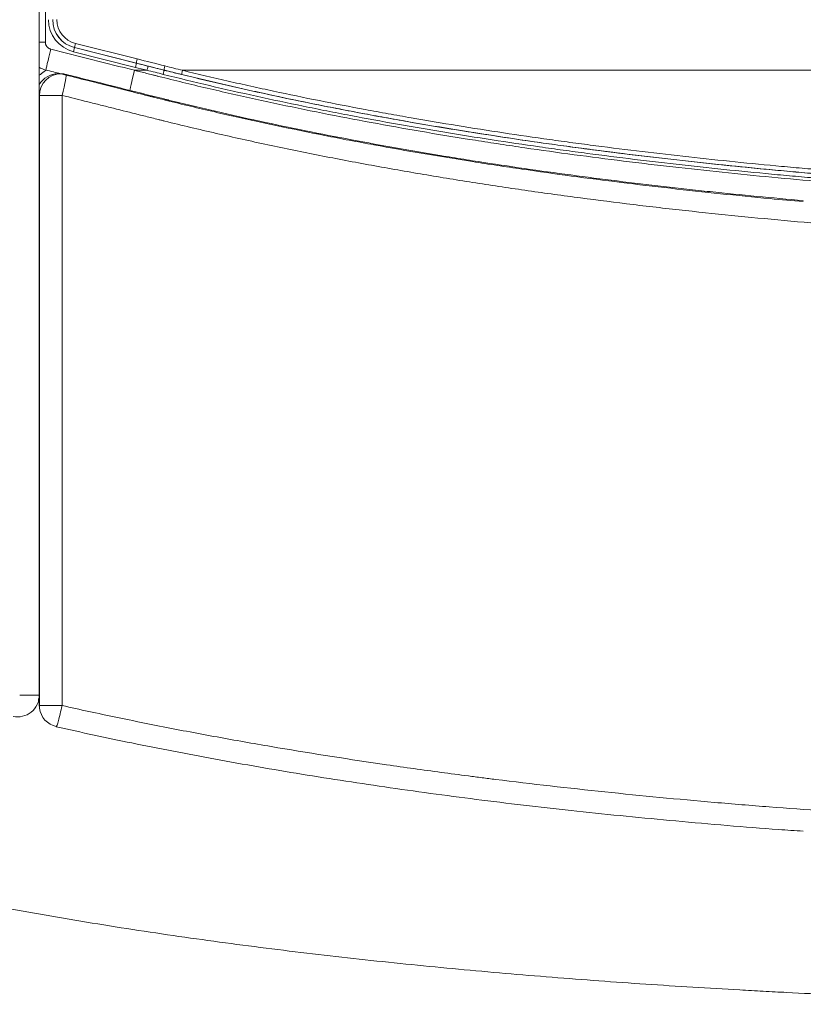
# Model space of a CAD drawing. Header units: millimetres. Extents: x 0 to 594, y 0 to 420.
# Tile 75 of 256: x 135 to 162, y 278 to 312. Entities that reach past the tile are written whole.
import ezdxf

# ---------------------------------------------------------------- set-up
doc = ezdxf.new("R2010")
doc.units = ezdxf.units.MM
doc.layers.add('1', color=7, linetype='Continuous', true_color=0xffffff)
doc.styles.add('Arial', font='txt')
doc.dimstyles.get("Standard").update_dxf_attribs({"dimtxt": 0.18, "dimasz": 0.18, "dimexe": 0.18, "dimexo": 0.0625, "dimgap": 0.09, "dimtad": 0, "dimtih": 1, "dimtoh": 1, "dimdec": 4, "dimzin": 0, "dimdsep": 46, "dimtxsty": 'Standard', "dimcen": 0.09, "dimadec": 0, "dimazin": 0, "dimtfac": 1, "dimtdec": 4, "dimtofl": 0, "dimtmove": 0, "dimatfit": 3, "dimfxl": 0, "dimtolj": 1, "dimtzin": 0, "dimarcsym": 0})

# ---------------------------------------------------------------- blocks, each defined once
blk = doc.blocks.new('_U9')
at = {"layer": '1', "color": 18, "lineweight": 18}
for p, q in [((135.924, 328.686), (181.306, 328.686)), ((179.306, 328.686), (179.306, 250.838)), ((170.922, 289.963), (181.306, 289.963)), ((179.306, 250.838), (184.306, 250.838))]:
    blk.add_line(p, q, dxfattribs=at)
at = {"layer": '1', "color": 18}
for points in [[(179.306, 328.686), (180.244, 325.186), (178.368, 325.186)], [(179.306, 289.963), (178.368, 293.463), (180.244, 293.463)]]:
    blk.add_solid(points, dxfattribs=at)
at = {"layer": '1', "color": 18, "linetype": 'Continuous', "lineweight": 13, "char_height": 3.5, "attachment_point": 7, "line_spacing_factor": 1.047437, "style": 'Arial'}
for s, insert in [('\\fArial|b0|i0;\\W1.0000;0.8', (185.991, 248.203)), ('\\fArial|b0|i0;\\W1.0000;FWD LIFT POINTS', (185.991, 241.14))]:
    blk.add_mtext(s, dxfattribs=dict(at, insert=insert))

msp = doc.modelspace()

# ---------------------------------------------------------------- linework, layer by layer
at = {"layer": '1', "color": 155, "linetype": 'Continuous', "lineweight": 18}
for p, q in [((135.282, 289.014), (135.282, 332.446)), ((136.038, 310.609), (135.932, 310.609))]:
    msp.add_line(p, q, dxfattribs=at)
at = {"layer": '1', "color": 155, "linetype": 'Continuous', "lineweight": 13}
for p, q in [((135.494, 324.472), (135.494, 311.706)), ((135.282, 311.706), (135.494, 311.706)), ((136.538, 311.666), (138.686, 311.124)), ((138.619, 310.832), (136.47, 311.374)), ((136.505, 311.521), (136.503, 311.52)), ((136.503, 311.52), (138.652, 310.977)), ((138.653, 310.978), (136.505, 311.521)), ((138.653, 310.978), (138.652, 310.977)), ((139.022, 310.73), (138.59, 310.73)), ((139.614, 310.736), (139.613, 310.735)), ((188.303, 310.73), (140.259, 310.73)), ((135.289, 309.859), (135.282, 309.859)), ((135.289, 288.657), (135.289, 309.859)), ((136.073, 309.859), (135.289, 309.859)), ((136.073, 309.859), (136.073, 288.657)), ((135.282, 289.014), (134.603, 289.014)), ((136.073, 288.657), (135.289, 288.657))]:
    msp.add_line(p, q, dxfattribs=at)
at = {"layer": '1', "color": 155, "linetype": 'Continuous', "lineweight": 18}
for centre, start, end in [((135.932, 309.859), 90, 150.0778), ((136.038, 309.859), 75.8968, 90), ((134.532, 289.014), 257.7808, 0), ((136.038, 288.657), 186.4592, 257.412)]:
    msp.add_arc(centre, 0.75, start, end, dxfattribs=at)
at = {"layer": '1', "color": 155, "linetype": 'Continuous', "lineweight": 13}
for centre, major_axis, ratio, start_param, end_param in [((136.754, 312.49), (-1.016, -0.544), 0.998101, 5.79232, 7.114019), ((136.75, 312.49), (-0.879, -0.482), 0.997679, 5.781844, 7.103543), ((136.751, 312.49), (-0.891, -0.458), 0.998522, 5.808808, 7.130507), ((136.748, 312.49), (-0.751, -0.402), 0.998101, 5.79232, 7.114019), ((136.541, 311.666), (-0.037, -0.145), 0.022588, 4.718093, 6.24827), ((135.7, 311.464), (-0.184, -0.727), 0.022588, 4.718093, 6.230812), ((136.466, 311.374), (0.037, 0.145), 0.022588, 4.718093, 6.24827), ((138.616, 310.832), (0.037, 0.145), 0.022588, 4.718093, 6.24827), ((138.689, 311.124), (-0.037, -0.145), 0.022588, 4.718093, 6.24827), ((138.607, 310.73), (0.184, 0.727), 0.022588, 1.576501, 3.089219), ((139.019, 310.73), (0.037, 0.145), 0.022587, 4.718097, 6.24827), ((139.577, 310.589), (0.036, 0.146), 0.022599, 4.718051, 6.24827), ((139.65, 310.881), (-0.036, -0.146), 0.022599, 4.718051, 6.24827), ((140.262, 310.73), (-0.036, -0.146), 0.02263, 4.717923, 6.24827), ((135.932, 309.859), (0, -0.75), 0.99889, 3.141612, 4.19208), ((136.038, 309.859), (0, -0.75), 0.99889, 3.141612, 4.712389), ((136.038, 309.859), (-0.183, -0.727), 0.04569, 1.582275, 3.153071), ((136.038, 288.657), (-0.745, -0.084), 0.922244, 6.161036, 6.283189), ((136.038, 288.657), (0.163, 0.732), 0.045977, 3.140478, 4.722655)]:
    msp.add_ellipse(centre, major_axis=major_axis, ratio=ratio, start_param=start_param, end_param=end_param, dxfattribs=at)
for points, knots in [([(135.494, 311.706), (135.494, 311.699), (135.494, 311.685), (135.497, 311.665), (135.501, 311.645), (135.505, 311.631), (135.508, 311.623), (135.508, 311.621), (135.51, 311.618), (135.511, 311.613), (135.513, 311.609), (135.518, 311.599), (135.524, 311.587), (135.534, 311.569), (135.542, 311.558), (135.547, 311.551), (135.549, 311.55), (135.551, 311.547), (135.554, 311.543), (135.557, 311.539), (135.564, 311.532), (135.574, 311.522), (135.59, 311.509), (135.601, 311.501), (135.61, 311.495), (135.613, 311.493), (135.619, 311.49), (135.622, 311.488), (135.631, 311.483), (135.643, 311.477), (135.662, 311.47), (135.676, 311.466), (135.682, 311.464)], [0, 0, 0, 0, 0.0625, 0.125, 0.1875, 0.25, 0.25, 0.265625, 0.265625, 0.28125, 0.3125, 0.3125, 0.375, 0.4375, 0.5, 0.5, 0.515625, 0.515625, 0.53125, 0.5625, 0.5625, 0.625, 0.6875, 0.75, 0.75, 0.78125, 0.78125, 0.8125, 0.8125, 0.875, 0.9375, 1, 1, 1, 1]), ([(135.682, 311.464), (136.167, 311.342), (136.652, 311.219), (137.621, 310.974), (138.105, 310.852), (138.59, 310.73)], [0, 0, 0, 0, 0.500046, 0.500046, 1, 1, 1, 1]), ([(135.515, 310.738), (135.489, 310.745), (135.462, 310.753), (135.41, 310.771), (135.359, 310.791), (135.31, 310.815), (135.283, 310.829), (135.281, 310.831), (135.278, 310.832)], [0, 0, 0, 0, 0.322581, 0.322581, 0.645161, 0.967742, 0.967742, 1, 1, 1, 1]), ([(135.515, 310.738), (135.493, 310.721), (135.47, 310.703), (135.393, 310.642), (135.337, 310.599), (135.282, 310.556)], [0, 0, 0, 0, 0.288943, 0.288943, 1, 1, 1, 1]), ([(138.59, 310.73), (138.73, 310.694), (138.939, 310.642), (139.184, 310.58), (139.306, 310.549), (139.358, 310.536), (139.393, 310.527), (139.41, 310.522), (139.707, 310.448), (139.987, 310.378), (140.826, 310.174), (141.387, 310.042), (142.51, 309.787), (143.072, 309.664), (144.198, 309.425), (144.762, 309.31), (145.891, 309.087), (146.456, 308.98), (147.588, 308.772), (148.155, 308.672), (149.29, 308.479), (149.859, 308.386), (150.712, 308.252), (151.139, 308.186), (151.566, 308.122), (151.851, 308.079), (151.994, 308.058), (152.706, 307.954), (153.277, 307.875), (154.419, 307.721), (154.99, 307.647), (155.848, 307.541), (156.134, 307.507), (156.706, 307.439), (156.992, 307.405), (157.851, 307.308), (158.424, 307.246), (159.57, 307.127), (160.143, 307.07), (161.29, 306.962), (161.864, 306.91), (163.586, 306.764), (164.735, 306.676), (165.884, 306.597)], [0, 0, 0, 0, 0.015625, 0.023437, 0.027344, 0.029297, 0.029297, 0.03125, 0.03125, 0.0625, 0.0625, 0.125, 0.125, 0.1875, 0.1875, 0.25, 0.25, 0.3125, 0.3125, 0.375, 0.375, 0.4375, 0.4375, 0.46875, 0.484375, 0.484375, 0.5, 0.5, 0.5625, 0.5625, 0.625, 0.625, 0.65625, 0.65625, 0.6875, 0.6875, 0.75, 0.75, 0.8125, 0.8125, 0.875, 0.875, 1, 1, 1, 1]), ([(139.613, 310.735), (139.618, 310.734), (139.622, 310.732), (139.63, 310.73), (139.643, 310.727), (139.672, 310.72), (139.731, 310.705), (139.849, 310.676), (140.084, 310.618), (140.555, 310.502), (141.499, 310.277), (142.31, 310.093), (143.393, 309.855), (143.935, 309.74), (144.75, 309.573), (145.021, 309.519), (145.429, 309.438), (145.565, 309.411), (145.838, 309.359), (145.974, 309.332), (147.199, 309.098), (148.29, 308.904), (150.477, 308.543), (151.573, 308.375), (152.945, 308.179), (153.22, 308.141), (153.632, 308.084), (153.769, 308.066), (154.044, 308.029), (154.731, 307.937), (155.418, 307.85), (157.069, 307.65), (158.171, 307.527), (159.825, 307.358), (160.376, 307.304), (161.204, 307.227), (161.48, 307.201), (162.033, 307.152), (162.309, 307.128), (163.138, 307.058), (163.966, 306.991), (164.934, 306.919), (165.418, 306.885), (165.66, 306.868), (165.781, 306.86), (165.841, 306.856), (165.867, 306.854), (165.884, 306.853), (165.893, 306.852), (165.902, 306.851)], [0, 0, 0, 0, 0.000488, 0.000488, 0.000977, 0.001953, 0.003906, 0.007813, 0.015625, 0.03125, 0.0625, 0.125, 0.125, 0.1875, 0.1875, 0.21875, 0.21875, 0.234375, 0.234375, 0.25, 0.25, 0.375, 0.375, 0.5, 0.5, 0.53125, 0.53125, 0.546875, 0.546875, 0.5625, 0.625, 0.625, 0.75, 0.75, 0.8125, 0.8125, 0.84375, 0.84375, 0.875, 0.875, 0.9375, 0.96875, 0.984375, 0.992187, 0.996094, 0.998047, 0.999023, 0.999023, 1, 1, 1, 1]), ([(140.259, 310.73), (140.784, 310.601), (141.573, 310.414), (142.364, 310.236), (142.76, 310.148), (142.892, 310.119), (143.156, 310.061), (143.817, 309.919), (144.478, 309.781), (145.538, 309.569), (146.069, 309.466), (146.733, 309.342), (146.866, 309.317), (147.132, 309.268), (147.531, 309.195), (148.463, 309.03), (149.796, 308.805), (150.864, 308.638), (151.933, 308.476), (152.468, 308.399), (153.137, 308.305), (153.271, 308.286), (153.539, 308.249), (153.673, 308.231), (154.075, 308.177), (154.879, 308.07), (156.22, 307.903), (157.294, 307.779), (158.368, 307.66), (158.906, 307.603), (159.982, 307.494), (160.654, 307.429), (161.327, 307.367), (161.597, 307.343), (161.731, 307.331), (162.135, 307.295), (163.482, 307.179), (164.83, 307.076), (165.909, 307.002)], [0, 0, 0, 0, 0.0625, 0.09375, 0.09375, 0.109375, 0.109375, 0.125, 0.1875, 0.1875, 0.25, 0.25, 0.265625, 0.265625, 0.28125, 0.3125, 0.375, 0.4375, 0.4375, 0.5, 0.5, 0.515625, 0.515625, 0.53125, 0.53125, 0.5625, 0.625, 0.6875, 0.6875, 0.75, 0.75, 0.8125, 0.828125, 0.828125, 0.84375, 0.84375, 0.875, 1, 1, 1, 1]), ([(138.423, 310.004), (137.939, 310.126), (137.454, 310.249), (136.677, 310.445), (136.385, 310.518), (136.094, 310.592)], [0, 0, 0, 0, 0.624143, 0.624143, 1, 1, 1, 1]), ([(165.895, 306.702), (164.788, 306.778), (163.681, 306.862), (162.298, 306.979), (162.022, 307.003), (161.469, 307.052), (160.64, 307.128), (159.812, 307.209), (158.156, 307.378), (157.053, 307.501), (155.401, 307.702), (154.85, 307.772), (154.163, 307.862), (154.025, 307.881), (153.75, 307.917), (153.613, 307.936), (153.2, 307.993), (152.925, 308.031), (151.552, 308.227), (150.455, 308.395), (148.266, 308.757), (147.173, 308.951), (145.947, 309.185), (145.811, 309.212), (145.538, 309.265), (145.402, 309.291), (144.994, 309.372), (144.722, 309.427), (143.906, 309.594), (143.363, 309.709), (141.738, 310.066), (140.657, 310.319), (139.58, 310.589)], [0, 0, 0, 0, 0.125, 0.125, 0.15625, 0.15625, 0.1875, 0.25, 0.25, 0.375, 0.375, 0.4375, 0.4375, 0.453125, 0.453125, 0.46875, 0.46875, 0.5, 0.5, 0.625, 0.625, 0.75, 0.75, 0.765625, 0.765625, 0.78125, 0.78125, 0.8125, 0.8125, 0.875, 0.875, 1, 1, 1, 1]), ([(165.902, 306.853), (165.868, 306.855), (165.834, 306.857), (165.767, 306.862), (165.666, 306.869), (165.429, 306.885), (164.957, 306.919), (164.012, 306.989), (162.933, 307.076), (162.125, 307.146), (161.72, 307.181), (161.585, 307.193), (161.316, 307.218), (160.642, 307.28), (159.969, 307.345), (158.892, 307.454), (158.354, 307.511), (157.278, 307.63), (156.203, 307.754), (155.129, 307.888), (154.324, 307.993), (154.056, 308.028), (153.654, 308.083), (153.52, 308.101), (153.252, 308.138), (153.118, 308.156), (152.448, 308.25), (151.912, 308.328), (150.842, 308.49), (149.773, 308.658), (148.439, 308.883), (147.506, 309.048), (147.107, 309.121), (146.841, 309.17), (146.708, 309.195), (146.043, 309.319), (145.511, 309.422), (144.45, 309.635), (143.788, 309.772), (143.127, 309.915), (142.862, 309.973), (142.73, 310.002), (142.334, 310.09), (141.542, 310.268), (140.752, 310.456), (140.227, 310.584)], [0, 0, 0, 0, 0.003906, 0.003906, 0.007813, 0.015625, 0.03125, 0.0625, 0.125, 0.15625, 0.15625, 0.171875, 0.171875, 0.1875, 0.25, 0.25, 0.3125, 0.3125, 0.375, 0.4375, 0.4375, 0.46875, 0.46875, 0.484375, 0.484375, 0.5, 0.5, 0.5625, 0.5625, 0.625, 0.6875, 0.71875, 0.734375, 0.734375, 0.75, 0.75, 0.8125, 0.8125, 0.875, 0.890625, 0.890625, 0.90625, 0.90625, 0.9375, 1, 1, 1, 1]), ([(161.808, 306.166), (161.425, 306.2), (161.042, 306.235), (160.083, 306.325), (159.507, 306.382), (158.357, 306.502), (157.782, 306.564), (156.632, 306.695), (156.057, 306.763), (154.909, 306.905), (154.335, 306.979), (153.188, 307.133), (152.615, 307.213), (151.899, 307.318), (151.755, 307.339), (151.469, 307.381), (151.04, 307.446), (150.611, 307.512), (149.753, 307.647), (149.182, 307.741), (148.041, 307.935), (147.186, 308.086), (146.332, 308.245), (145.905, 308.326), (145.763, 308.354), (145.479, 308.409), (145.337, 308.436), (144.627, 308.576), (144.06, 308.692), (142.927, 308.932), (142.362, 309.056), (141.234, 309.313), (140.67, 309.445), (139.827, 309.651), (139.546, 309.72), (139.248, 309.796), (139.23, 309.8), (139.195, 309.809), (139.142, 309.822), (139.02, 309.853), (138.774, 309.915), (138.563, 309.968), (138.423, 310.004)], [0, 0, 0, 0, 0.048647, 0.048647, 0.121828, 0.121828, 0.195009, 0.195009, 0.26819, 0.26819, 0.341371, 0.341371, 0.414552, 0.414552, 0.432847, 0.432847, 0.451143, 0.487733, 0.487733, 0.560914, 0.560914, 0.634095, 0.670686, 0.670686, 0.688981, 0.688981, 0.707276, 0.707276, 0.780457, 0.780457, 0.853638, 0.853638, 0.926819, 0.926819, 0.96341, 0.96341, 0.965696, 0.965696, 0.967983, 0.972557, 0.981705, 1, 1, 1, 1]), ([(165.041, 305.195), (164.43, 305.239), (163.82, 305.285), (162.599, 305.384), (161.989, 305.435), (160.769, 305.545), (160.159, 305.603), (158.941, 305.724), (158.332, 305.788), (157.571, 305.871), (157.418, 305.888), (157.114, 305.923), (156.658, 305.975), (156.202, 306.028), (155.29, 306.138), (154.683, 306.215), (153.469, 306.375), (152.863, 306.458), (151.652, 306.632), (151.047, 306.722), (150.14, 306.864), (149.838, 306.912), (149.234, 307.01), (148.932, 307.06), (148.028, 307.213), (147.425, 307.319), (146.221, 307.539), (145.62, 307.653), (144.419, 307.891), (143.82, 308.014), (142.921, 308.205), (142.622, 308.27), (142.023, 308.402), (141.725, 308.47), (140.829, 308.675), (140.233, 308.817), (139.62, 308.969), (139.601, 308.973), (139.564, 308.982), (139.545, 308.987), (139.49, 309.001), (139.453, 309.01), (139.341, 309.038), (139.267, 309.057), (139.044, 309.113), (138.895, 309.15), (138.45, 309.262), (138.153, 309.336), (137.707, 309.448), (137.559, 309.486), (137.262, 309.56), (136.816, 309.672), (136.37, 309.784), (136.073, 309.859)], [0, 0, 0, 0, 0.0625, 0.0625, 0.125, 0.125, 0.1875, 0.1875, 0.25, 0.25, 0.265625, 0.265625, 0.28125, 0.3125, 0.3125, 0.375, 0.375, 0.4375, 0.4375, 0.5, 0.5, 0.53125, 0.53125, 0.5625, 0.5625, 0.625, 0.625, 0.6875, 0.6875, 0.75, 0.75, 0.78125, 0.78125, 0.8125, 0.8125, 0.875, 0.875, 0.876953, 0.876953, 0.878906, 0.878906, 0.882812, 0.882812, 0.890625, 0.890625, 0.90625, 0.90625, 0.9375, 0.9375, 0.953125, 0.953125, 0.96875, 1, 1, 1, 1]), ([(135.258, 288.906), (135.26, 288.894), (135.261, 288.883), (135.272, 288.804), (135.28, 288.733), (135.289, 288.657)], [0, 0, 0, 0, 0.150518, 0.150518, 1, 1, 1, 1]), ([(136.073, 288.657), (136.695, 288.519), (137.318, 288.384), (138.564, 288.124), (139.188, 287.998), (140.438, 287.754), (141.063, 287.637), (142.315, 287.409), (142.942, 287.299), (144.825, 286.981), (146.082, 286.784), (147.972, 286.509), (148.602, 286.421), (149.549, 286.294), (150.022, 286.231), (150.496, 286.171), (150.812, 286.13), (150.97, 286.111), (152.392, 285.934), (153.657, 285.79), (156.19, 285.525), (157.457, 285.404), (159.36, 285.239), (159.994, 285.187), (161.263, 285.088), (161.898, 285.041), (163.168, 284.952), (163.803, 284.91), (165.074, 284.83), (165.71, 284.793), (166.346, 284.758)], [0, 0, 0, 0, 0.0625, 0.0625, 0.125, 0.125, 0.1875, 0.1875, 0.25, 0.25, 0.375, 0.375, 0.4375, 0.4375, 0.46875, 0.484375, 0.484375, 0.5, 0.5, 0.625, 0.625, 0.75, 0.75, 0.8125, 0.8125, 0.875, 0.875, 0.9375, 0.9375, 1, 1, 1, 1])]:
    msp.add_open_spline(points, degree=3, knots=knots, dxfattribs=at)
for points in [[(138.652, 310.977), (138.787, 310.943), (138.921, 310.909), (139.056, 310.875)], [(139.614, 310.736), (139.293, 310.816), (138.973, 310.897), (138.653, 310.978)], [(138.686, 311.124), (139.006, 311.043), (139.326, 310.961), (139.647, 310.881)], [(136.027, 310.609), (135.857, 310.652), (135.686, 310.695), (135.515, 310.738)], [(139.022, 310.73), (138.888, 310.764), (138.753, 310.798), (138.619, 310.832)], [(139.58, 310.589), (139.394, 310.636), (139.208, 310.683), (139.022, 310.73)], [(139.056, 310.875), (139.242, 310.828), (139.427, 310.781), (139.613, 310.735)], [(140.227, 310.584), (140.022, 310.634), (139.818, 310.685), (139.614, 310.736)], [(139.647, 310.881), (139.851, 310.83), (140.055, 310.78), (140.259, 310.73)]]:
    msp.add_open_spline(points, degree=3, dxfattribs=at)
at = {"layer": '1', "color": 155, "linetype": 'Continuous', "lineweight": 18}
for points, knots in [([(136.22, 310.586), (136.746, 310.454), (137.271, 310.322), (138.06, 310.124), (138.323, 310.058), (138.717, 309.959), (138.848, 309.926), (139.111, 309.86), (139.243, 309.827), (139.44, 309.778), (139.505, 309.761), (139.604, 309.737), (139.637, 309.728), (139.686, 309.716), (139.703, 309.712), (139.727, 309.706), (139.735, 309.704), (139.752, 309.7), (139.892, 309.665), (140.295, 309.566), (140.69, 309.472), (141.217, 309.348), (141.481, 309.287), (141.878, 309.196), (142.076, 309.152), (142.274, 309.107), (142.407, 309.078), (142.473, 309.063), (143.068, 308.932), (143.598, 308.819), (144.659, 308.6), (145.19, 308.495), (146.253, 308.29), (146.786, 308.191), (147.851, 307.999), (148.384, 307.907), (149.185, 307.772), (149.452, 307.728), (149.986, 307.642), (150.253, 307.6), (151.055, 307.475), (151.59, 307.394), (152.662, 307.239), (153.198, 307.164), (154.271, 307.02), (154.808, 306.951), (155.882, 306.817), (156.42, 306.753), (157.093, 306.676), (157.228, 306.661), (157.497, 306.63), (157.631, 306.615), (158.035, 306.571), (158.305, 306.542), (159.113, 306.457), (160.191, 306.348), (161.27, 306.249), (161.809, 306.202)], [0, 0, 0, 0, 0.0625, 0.0625, 0.09375, 0.09375, 0.109375, 0.109375, 0.125, 0.125, 0.132813, 0.132813, 0.136719, 0.136719, 0.138672, 0.138672, 0.139648, 0.139648, 0.140625, 0.15625, 0.1875, 0.1875, 0.21875, 0.21875, 0.234375, 0.242188, 0.242188, 0.25, 0.25, 0.3125, 0.3125, 0.375, 0.375, 0.4375, 0.4375, 0.5, 0.5, 0.53125, 0.53125, 0.5625, 0.5625, 0.625, 0.625, 0.6875, 0.6875, 0.75, 0.75, 0.8125, 0.8125, 0.828125, 0.828125, 0.84375, 0.84375, 0.875, 0.875, 0.9375, 1, 1, 1, 1]), ([(135.254, 288.875), (135.255, 288.868), (135.267, 288.787), (135.28, 288.692), (135.292, 288.579), (135.293, 288.57)], [0, 0, 0, 0, 0.070686, 0.933981, 1, 1, 1, 1]), ([(135.874, 287.922), (136.746, 287.725), (138.584, 287.329), (141.423, 286.78), (144.414, 286.262), (147.499, 285.788), (150.687, 285.359), (153.991, 284.974), (157.426, 284.636), (160.046, 284.411), (161.524, 284.311), (161.809, 284.293)], [0, 0, 0, 0, 0.102365, 0.215171, 0.330857, 0.449778, 0.572344, 0.699044, 0.83047, 0.967358, 1, 1, 1, 1]), ([(172.674, 278.278), (172.401, 278.284), (172.128, 278.291), (171.583, 278.305), (170.765, 278.325), (169.948, 278.348), (168.313, 278.397), (167.223, 278.433), (165.045, 278.514), (163.956, 278.56), (162.323, 278.635), (161.779, 278.662), (160.963, 278.703), (160.691, 278.718), (160.147, 278.747), (159.875, 278.762), (158.515, 278.838), (157.428, 278.905), (155.799, 279.015), (155.256, 279.054), (154.171, 279.133), (153.629, 279.175), (152.002, 279.305), (150.918, 279.398), (148.754, 279.6), (147.672, 279.709), (146.053, 279.885), (145.513, 279.946), (144.435, 280.072), (143.896, 280.137), (142.281, 280.339), (141.206, 280.484), (139.597, 280.716), (139.061, 280.796), (137.99, 280.961), (137.455, 281.046), (136.386, 281.222), (135.853, 281.313), (134.787, 281.501), (134.255, 281.597), (133.457, 281.747), (133.192, 281.798), (132.661, 281.9), (132.396, 281.952), (131.601, 282.111), (131.072, 282.22), (130.015, 282.445), (129.488, 282.561), (128.435, 282.799), (127.909, 282.921), (127.122, 283.11), (126.86, 283.174), (126.337, 283.303), (126.075, 283.369), (125.553, 283.502), (125.292, 283.569), (124.771, 283.706), (124.511, 283.775), (123.991, 283.916), (123.731, 283.987), (123.212, 284.131), (122.953, 284.204), (122.435, 284.352), (122.177, 284.427), (121.661, 284.579), (121.403, 284.656), (121.145, 284.734)], [0, 0, 0, 0, 0.015625, 0.015625, 0.03125, 0.0625, 0.0625, 0.125, 0.125, 0.1875, 0.1875, 0.21875, 0.21875, 0.234375, 0.234375, 0.25, 0.25, 0.3125, 0.3125, 0.34375, 0.34375, 0.375, 0.375, 0.4375, 0.4375, 0.5, 0.5, 0.53125, 0.53125, 0.5625, 0.5625, 0.625, 0.625, 0.65625, 0.65625, 0.6875, 0.6875, 0.71875, 0.71875, 0.75, 0.75, 0.765625, 0.765625, 0.78125, 0.78125, 0.8125, 0.8125, 0.84375, 0.84375, 0.875, 0.875, 0.890625, 0.890625, 0.90625, 0.90625, 0.921875, 0.921875, 0.9375, 0.9375, 0.953125, 0.953125, 0.96875, 0.96875, 0.984375, 0.984375, 1, 1, 1, 1])]:
    msp.add_open_spline(points, degree=3, knots=knots, dxfattribs=at)

# ---------------------------------------------------------------- dimensions: what is measured, and where the dimension line sits
at = {"layer": '1', "color": 18, "linetype": 'Continuous', "lineweight": 13}
dim = msp.add_linear_dim(base=(179.306, 289.963), p1=(135.924, 328.686), p2=(170.922, 289.963), angle=90, text=' <> \\P\\fArial|b0|i0;\\C18;{\\H1.00x;\\fArial|b0|i0;FWD LIFT POINTS\\fArial|b0|i0;}\\C18;', dimstyle='Standard', override={"dimtxt": 3.5, "dimasz": 3.5, "dimexe": 2, "dimexo": 0, "dimgap": 1.5, "dimtih": 1, "dimtoh": 1, "dimdec": 1, "dimlfac": 0.02, "dimdsep": 46, "dimlunit": 2, "dimtxsty": 'Arial', "dimsah": 1, "dimse1": 0, "dimse2": 0, "dimsd1": 0, "dimsd2": 0, "dimclrd": 18, "dimclre": 18, "dimclrt": 18, "dimtol": 0, "dimtm": -0.1, "dimtfac": 1, "dimtdec": 2, "dimtofl": 1, "dimtmove": 1, "dimlwd": 18, "dimlwe": 18}, dxfattribs=at)
dim.commit()
dim.dimension.update_dxf_attribs({"geometry": '_U9', "text_midpoint": (206.638, 247.307), "dimtype": 160})

doc.saveas('drawing.dxf')
